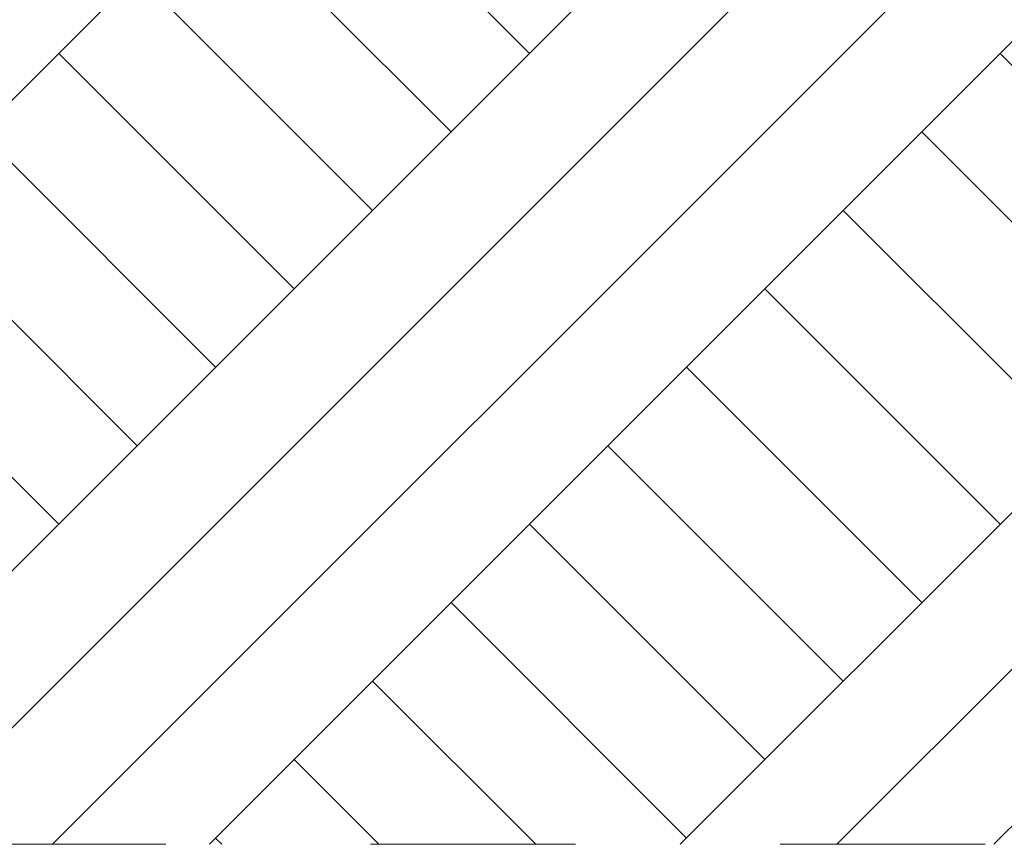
# Model space of a CAD drawing. Header units: millimetres. Extents: x 16408 to 141596, y -21057 to 26364.
# Tile 122 of 144: x 82594 to 83748, y -6534 to -5567. Entities that reach past the tile are written whole.
import ezdxf

# ---------------------------------------------------------------- set-up
doc = ezdxf.new("R2010")
doc.units = ezdxf.units.MM
doc.header["$MEASUREMENT"] = 0
doc.linetypes.add('Przerywana', pattern=[480, 240, -240])
doc.linetypes.add('Wipeout_Contour', pattern=[1000, 0, -1000])
doc.layers.add('0_Nr_pióra__101', color=7, linetype='Continuous', lineweight=5, true_color=0xb2b2b2)
doc.layers.add('0_Nr_pióra__103', color=7, linetype='Continuous', lineweight=5)

msp = doc.modelspace()

# ---------------------------------------------------------------- wipeouts: each hides what was drawn before it
at = {"color": 254, "linetype": 'Wipeout_Contour', "lineweight": 0, "ltscale": 1011959.782160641}
msp.add_wipeout([(88568.8, -5541.9), (86379, -5507.8), (86379, -6056.4), (86134.7, -6056.4), (86134.7, -5506.4), (85083.2, -5499.4), (81659.8, -5390.1), (80854.6, -5380), (80560.9, -5380), (79643.9, -5325.8), (79643.9, -6533.6), (88568.8, -6533.6)], dxfattribs=at)

# ---------------------------------------------------------------- next in the draw order: hatches: boundary and pattern name
at = {"layer": '0_Nr_pióra__101', "linetype": 'Continuous', "lineweight": 5, "true_color": 0xb2b2b2}
h = msp.add_hatch(dxfattribs=at)
h.set_pattern_fill('Grunt_0004', color=253, style=0, pattern_type=2)
h.set_pattern_definition([(45, (0, 0), (-275.7716, 275.7716), []), (45, (-91.9, 91.9), (-551.543, 551.543), []), (45, (-183.85, 183.85), (-551.543, 551.543), []), (135, (-275.77, 275.77), (91.92388, 91.92388), [390, -390])])
h.paths.add_polyline_path([(88568.8, -5541.9), (86379, -5507.8), (86379, -6056.4), (86134.7, -6056.4), (86134.7, -5506.4), (85083.2, -5499.4), (81659.8, -5390.1), (80854.6, -5380), (80560.9, -5380), (79643.9, -5325.8), (79643.9, -6533.6), (88568.8, -6533.6)])

# ---------------------------------------------------------------- next in the draw order: linework, layer by layer
at = {"layer": '0_Nr_pióra__103', "color": 7, "linetype": 'Przerywana', "lineweight": 5}
msp.add_line((79165.3, -6533.6), (90192.9, -6533.6), dxfattribs=at)

doc.saveas('drawing.dxf')
